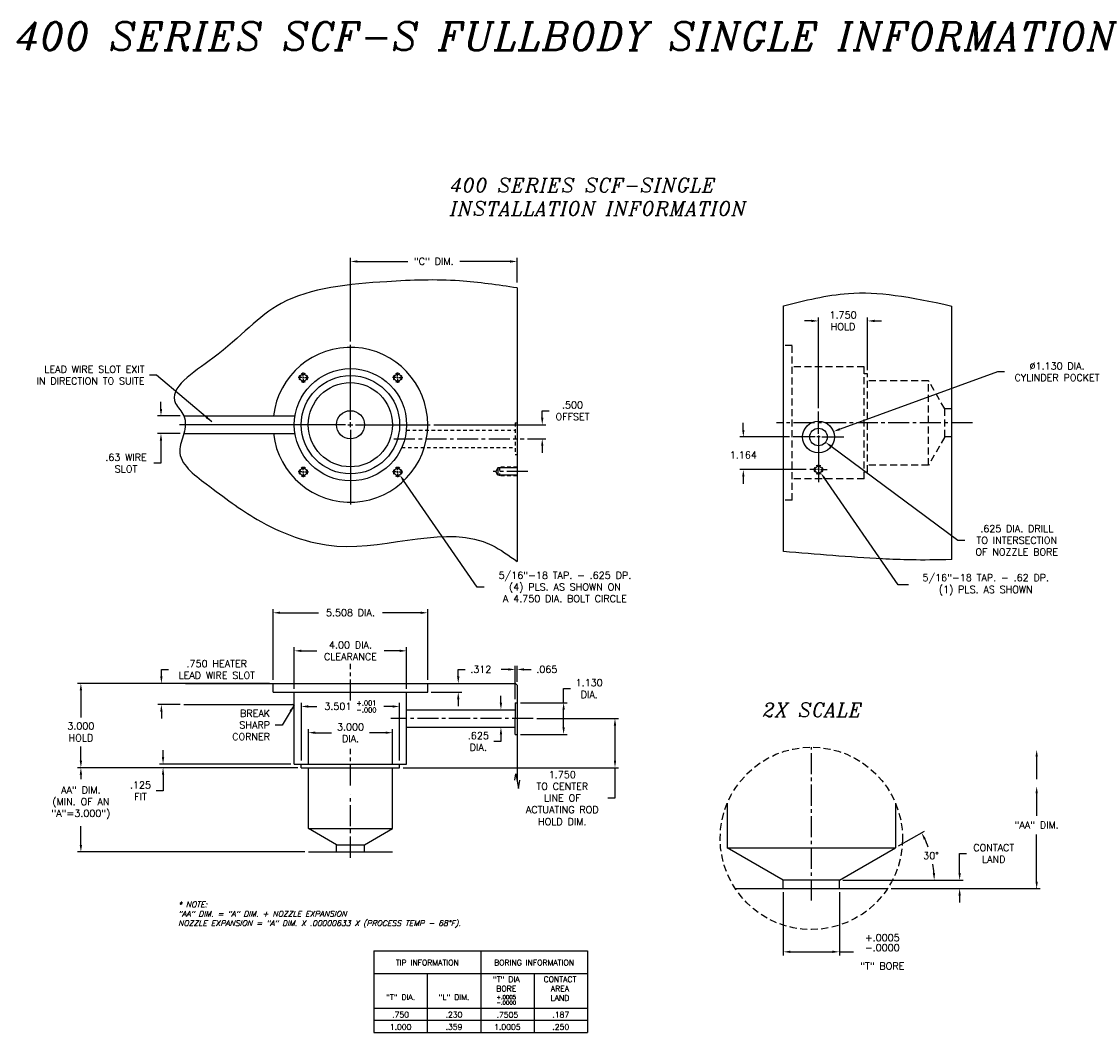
# Model space of a CAD drawing. Extents: x -52 to 58, y 60 to 96.
# Tile 2 of 3: x -22 to 16, y 60 to 96. Entities that reach past the tile are written whole.
import ezdxf
from ezdxf.enums import TextEntityAlignment as Align

# ---------------------------------------------------------------- set-up
doc = ezdxf.new("R2010")
doc.units = 0
doc.header["$MEASUREMENT"] = 0
for name, pattern in [('CENTER2', [1.125, 0.75, -0.125, 0.125, -0.125]), ('HIDDEN', [0.375, 0.25, -0.125]), ('HIDDEN2', [0.1875, 0.125, -0.0625])]:
    doc.linetypes.add(name, pattern=pattern)
doc.layers.get('DEFPOINTS').update_dxf_attribs({"linetype": 'CONTINUOUS'})
for name, color, linetype in [('BORE_HIDDEN', 1, 'HIDDEN'), ('DIM_HIDDEN', 4, 'HIDDEN'), ('DIMENSIONS', 4, 'CONTINUOUS'), ('DSCV_BORE_CENTER', 22, 'CENTER2'), ('DSCV_BORE_SOLID', 1, 'CONTINUOUS'), ('INFO_BOX_SOLID', 7, 'CONTINUOUS'), ('INFO_BOX_TEXT', 4, 'CONTINUOUS'), ('NP_SHAPE_SOLID', 6, 'CONTINUOUS'), ('SCV200_BORE_CENTER', 22, 'CENTER2'), ('SCV200_BORE_HIDDEN', 10, 'HIDDEN2'), ('SCV200_BORE_SOLID', 1, 'CONTINUOUS'), ('SCV200_BORE_TAPS_SOLID', 1, 'CONTINUOUS'), ('SCV400_BORE_SOLID', 1, 'CONTINUOUS'), ('SCV_BORE_CENTER', 22, 'CENTER2'), ('SCV_BORE_SOLID', 1, 'CONTINUOUS'), ('TAP', 1, 'CONTINUOUS'), ('TAP_HIDDEN', 1, 'HIDDEN2')]:
    doc.layers.add(name, color=color, linetype=linetype)
doc.styles.add('ITALIC', font='italic.shx')
doc.styles.add('ROMANS', font='romans.shx')
doc.dimstyles.new('CATALOG', dxfattribs={"dimscale": 2, "dimtxt": 0.125, "dimasz": 0.125, "dimexe": 0.0625, "dimexo": 0.0625, "dimgap": 0.09, "dimtad": 0, "dimtih": 1, "dimtoh": 1, "dimdec": 3, "dimzin": 4, "dimdsep": 46, "dimtxsty": 'ROMANS', "dimcen": 0, "dimclrd": 256, "dimclre": 256, "dimclrt": 256, "dimadec": 0, "dimazin": 0, "dimtfac": 0.7, "dimtdec": 3, "dimtofl": 0, "dimtmove": 0, "dimatfit": 3, "dimfxl": 0, "dimtolj": 1, "dimtzin": 4, "dimlwd": -1, "dimlwe": -1, "dimarcsym": 0})
doc.dimstyles.new('CATALOG_2XSCALE', dxfattribs={"dimscale": 2, "dimtxt": 0.125, "dimasz": 0.125, "dimexe": 0.0625, "dimexo": 0.0625, "dimgap": 0.09, "dimtad": 0, "dimtih": 1, "dimtoh": 1, "dimdec": 3, "dimlfac": 0.5, "dimzin": 4, "dimdsep": 46, "dimtxsty": 'ROMANS', "dimcen": 0, "dimclrd": 256, "dimclre": 256, "dimclrt": 256, "dimadec": 0, "dimazin": 0, "dimtfac": 0.7, "dimtdec": 3, "dimtofl": 0, "dimtmove": 0, "dimatfit": 3, "dimfxl": 0, "dimtolj": 1, "dimtzin": 4, "dimlwd": -1, "dimlwe": -1, "dimarcsym": 0})

# ---------------------------------------------------------------- blocks, each defined once
blk = doc.blocks.new('*D7')
at = {"layer": 'DEFPOINTS', "color": 0}
for p in [(6.924, 65.868), (8.638, 65.568), (11.205, 65.568)]:
    blk.add_point(p, dxfattribs=at)
at = {"layer": 'DIMENSIONS'}
for p, q in [((11.205, 66.118), (11.205, 66.816)), ((11.205, 66.816), (11.455, 66.816)), ((7.049, 65.868), (11.33, 65.868)), ((8.763, 65.568), (11.33, 65.568)), ((11.205, 65.318), (11.205, 65.068))]:
    blk.add_line(p, q, dxfattribs=at)
for points in [[(11.163, 66.118), (11.246, 66.118), (11.205, 65.868)], [(11.163, 65.318), (11.246, 65.318), (11.205, 65.568)]]:
    blk.add_solid(points, dxfattribs=at)
at = {"layer": 'DIMENSIONS', "insert": (12.42, 66.816), "char_height": 0.25, "attachment_point": 5, "style": 'ROMANS'}
blk.add_mtext('\\A1;CONTACT\\PLAND', dxfattribs=at)
blk = doc.blocks.new('*D9')
at = {"layer": 'DEFPOINTS', "color": 0}
for p in [(8.924, 67.023), (10.249, 66.454), (4.423, 65.868), (6.924, 65.868), (6.924, 65.868)]:
    blk.add_point(p, dxfattribs=at)
at = {"layer": 'DIMENSIONS'}
for p, q in [((9.032, 67.085), (9.956, 67.618)), ((7.049, 65.868), (10.425, 65.868))]:
    blk.add_line(p, q, dxfattribs=at)
for start, end in [(20.4362, 25.7536), (4.2446, 9.6973)]:
    blk.add_arc((6.924, 65.868), 3.375, start, end, dxfattribs=at)
for points in [[(9.928, 67.315), (10.001, 67.354), (9.848, 67.556)], [(10.332, 66.12), (10.249, 66.117), (10.3, 65.868)]]:
    blk.add_solid(points, dxfattribs=at)
at = {"layer": 'DIMENSIONS', "insert": (10.185, 66.742), "char_height": 0.25, "attachment_point": 5, "style": 'ROMANS'}
blk.add_mtext('\\A1;30° ', dxfattribs=at)
blk = doc.blocks.new('*D8')
at = {"layer": 'DEFPOINTS', "color": 0}
for p in [(4.923, 65.568), (6.924, 65.568), (6.924, 63.314)]:
    blk.add_point(p, dxfattribs=at)
at = {"layer": 'DIMENSIONS'}
for p, q in [((4.923, 65.443), (4.923, 63.189)), ((6.924, 65.443), (6.924, 63.189)), ((5.173, 63.314), (6.674, 63.314)), ((6.924, 63.314), (7.424, 63.314))]:
    blk.add_line(p, q, dxfattribs=at)
for points in [[(5.173, 63.356), (5.173, 63.273), (4.923, 63.314)], [(6.674, 63.356), (6.674, 63.273), (6.924, 63.314)]]:
    blk.add_solid(points, dxfattribs=at)
at = {"layer": 'DIMENSIONS', "insert": (8.45, 63.314), "char_height": 0.25, "attachment_point": 5, "style": 'ROMANS'}
blk.add_mtext('\\A1;\\C4;\\S+.0005^ -.0000;\\P\\H0.25;"T" BORE', dxfattribs=at)
blk = doc.blocks.new('*D26')
at = {"layer": 'DEFPOINTS', "color": 0}
for p in [(-8.746, 72.055), (-12.247, 70), (-8.746, 70)]:
    blk.add_point(p, dxfattribs=at)
at = {"layer": 'DIMENSIONS'}
for p, q in [((-12.247, 70.125), (-12.247, 72.18)), ((-8.746, 70.125), (-8.746, 72.18)), ((-11.997, 72.055), (-11.69, 72.055)), ((-8.996, 72.055), (-9.303, 72.055))]:
    blk.add_line(p, q, dxfattribs=at)
for points in [[(-11.997, 72.097), (-11.997, 72.013), (-12.247, 72.055)], [(-8.996, 72.097), (-8.996, 72.013), (-8.746, 72.055)]]:
    blk.add_solid(points, dxfattribs=at)
at = {"layer": 'DIMENSIONS', "insert": (-10.497, 72.055), "char_height": 0.25, "attachment_point": 5, "style": 'ROMANS'}
blk.add_mtext('\\A1;\\A1;3.501 {\\H0.7x;\\S+.001^ -.000;}', dxfattribs=at)
blk = doc.blocks.new('*D27')
at = {"layer": 'DEFPOINTS', "color": 0}
for p in [(-8.997, 71.121), (-11.997, 69.875), (-8.997, 69.875)]:
    blk.add_point(p, dxfattribs=at)
at = {"layer": 'DIMENSIONS'}
for p, q in [((-11.997, 70), (-11.997, 71.246)), ((-11.747, 71.121), (-11.174, 71.121)), ((-9.247, 71.121), (-9.814, 71.121)), ((-8.997, 70), (-8.997, 71.246))]:
    blk.add_line(p, q, dxfattribs=at)
for points in [[(-11.747, 71.163), (-11.747, 71.079), (-11.997, 71.121)], [(-9.247, 71.163), (-9.247, 71.079), (-8.997, 71.121)]]:
    blk.add_solid(points, dxfattribs=at)
at = {"layer": 'DIMENSIONS', "insert": (-10.494, 71.121), "char_height": 0.25, "attachment_point": 5, "style": 'ROMANS'}
blk.add_mtext('\\A1;3.000 \\PDIA.', dxfattribs=at)
blk = doc.blocks.new('*D34')
at = {"layer": 'DEFPOINTS', "color": 0}
for p in [(6.177, 85.79), (7.927, 83.907), (6.177, 82.561)]:
    blk.add_point(p, dxfattribs=at)
at = {"layer": 'DIMENSIONS'}
for p, q in [((5.927, 85.79), (5.677, 85.79)), ((6.177, 82.686), (6.177, 85.915)), ((7.927, 84.032), (7.927, 85.915)), ((8.177, 85.79), (8.427, 85.79))]:
    blk.add_line(p, q, dxfattribs=at)
for points in [[(5.927, 85.832), (5.927, 85.748), (6.177, 85.79)], [(8.177, 85.832), (8.177, 85.748), (7.927, 85.79)]]:
    blk.add_solid(points, dxfattribs=at)
at = {"layer": 'DIMENSIONS', "insert": (7.052, 85.79), "char_height": 0.25, "attachment_point": 5, "style": 'ROMANS'}
blk.add_mtext('\\A1;1.750 \\PHOLD', dxfattribs=at)
blk = doc.blocks.new('*D35')
at = {"layer": 'DEFPOINTS', "color": 0}
for p in [(6.708, 81.849), (5.646, 81.463)]:
    blk.add_point(p, dxfattribs=at)
at = {"layer": 'DIMENSIONS'}
for p, q in [((12.555, 83.975), (6.943, 81.935)), ((12.805, 83.975), (12.555, 83.975))]:
    blk.add_line(p, q, dxfattribs=at)
blk.add_solid([(6.929, 81.974), (6.957, 81.896), (6.708, 81.849)], dxfattribs=at)
at = {"layer": 'DIMENSIONS', "insert": (14.676, 83.975), "char_height": 0.25, "attachment_point": 5, "style": 'ROMANS'}
blk.add_mtext('\\A1;∅1.130 DIA.\\PCYLINDER POCKET', dxfattribs=at)
blk = doc.blocks.new('*D39')
at = {"layer": 'DEFPOINTS', "color": 0}
for p in [(6.177, 80.492), (6.248, 80.39)]:
    blk.add_point(p, dxfattribs=at)
at = {"layer": 'DIMENSIONS'}
for p, q in [((9.017, 76.389), (6.391, 80.184)), ((9.386, 76.389), (9.017, 76.389))]:
    blk.add_line(p, q, dxfattribs=at)
blk.add_solid([(6.425, 80.208), (6.356, 80.16), (6.248, 80.39)], dxfattribs=at)
at = {"layer": 'DIMENSIONS', "insert": (12.137, 76.389), "char_height": 0.25, "attachment_point": 5, "style": 'ROMANS'}
blk.add_mtext('\\A1;5/16"-18 TAP. - .62 DP.\\P(1) PLS. AS SHOWN', dxfattribs=at)
blk = doc.blocks.new('*D42')
at = {"layer": 'DEFPOINTS', "color": 0}
for p in [(6.177, 81.656), (6.428, 81.47)]:
    blk.add_point(p, dxfattribs=at)
at = {"layer": 'DIMENSIONS'}
for p, q in [((11.144, 77.972), (6.629, 81.321)), ((11.394, 77.972), (11.144, 77.972))]:
    blk.add_line(p, q, dxfattribs=at)
blk.add_solid([(6.654, 81.355), (6.604, 81.288), (6.428, 81.47)], dxfattribs=at)
at = {"layer": 'DIMENSIONS', "insert": (13.241, 77.972), "char_height": 0.25, "attachment_point": 5, "style": 'ROMANS'}
blk.add_mtext('\\A1;.625 DIA. DRILL\\PTO INTERSECTION\\POF NOZZLE BORE', dxfattribs=at)
blk = doc.blocks.new('*D10')
at = {"layer": 'DEFPOINTS', "color": 0}
for p in [(-7.653, 82.091), (-3.665, 82.091), (-4.309, 81.591)]:
    blk.add_point(p, dxfattribs=at)
at = {"layer": 'DIMENSIONS'}
for p, q in [((-3.665, 82.341), (-3.665, 82.591)), ((-3.665, 82.591), (-3.415, 82.591)), ((-7.528, 82.091), (-3.54, 82.091)), ((-4.184, 81.591), (-3.54, 81.591)), ((-3.665, 81.341), (-3.665, 81.091))]:
    blk.add_line(p, q, dxfattribs=at)
for points in [[(-3.706, 82.341), (-3.623, 82.341), (-3.665, 82.091)], [(-3.706, 81.341), (-3.623, 81.341), (-3.665, 81.591)]]:
    blk.add_solid(points, dxfattribs=at)
at = {"layer": 'DIMENSIONS', "insert": (-2.586, 82.591), "char_height": 0.25, "attachment_point": 5, "style": 'ROMANS'}
blk.add_mtext('\\A1;.500 \\POFFSET', dxfattribs=at)
blk = doc.blocks.new('*D11')
at = {"layer": 'DEFPOINTS', "color": 0}
for p in [(-4.559, 87.908), (-4.559, 87.029), (-10.497, 84.935)]:
    blk.add_point(p, dxfattribs=at)
at = {"layer": 'DIMENSIONS'}
for p, q in [((-10.497, 85.06), (-10.497, 88.033)), ((-10.247, 87.908), (-8.452, 87.908)), ((-4.809, 87.908), (-6.604, 87.908)), ((-4.559, 87.154), (-4.559, 88.033))]:
    blk.add_line(p, q, dxfattribs=at)
for points in [[(-10.247, 87.95), (-10.247, 87.867), (-10.497, 87.908)], [(-4.809, 87.95), (-4.809, 87.867), (-4.559, 87.908)]]:
    blk.add_solid(points, dxfattribs=at)
at = {"layer": 'DIMENSIONS', "insert": (-7.528, 87.908), "char_height": 0.25, "attachment_point": 5, "style": 'ROMANS'}
blk.add_mtext('\\A1;"C" DIM.', dxfattribs=at)
blk = doc.blocks.new('*D12')
at = {"layer": 'DEFPOINTS', "color": 0}
for p in [(-8.817, 80.412), (-8.746, 80.309)]:
    blk.add_point(p, dxfattribs=at)
at = {"layer": 'DIMENSIONS'}
for p, q in [((-5.978, 76.309), (-8.604, 80.104)), ((-5.728, 76.309), (-5.978, 76.309))]:
    blk.add_line(p, q, dxfattribs=at)
blk.add_solid([(-8.57, 80.127), (-8.638, 80.08), (-8.746, 80.309)], dxfattribs=at)
at = {"layer": 'DIMENSIONS', "insert": (-2.857, 76.309), "char_height": 0.25, "attachment_point": 5, "style": 'ROMANS'}
blk.add_mtext('\\A1;5/16"-18 TAP. - .625 DP.\\P(4) PLS. AS SHOWN ON\\PA 4.750 DIA. BOLT CIRCLE', dxfattribs=at)
blk = doc.blocks.new('*D13')
at = {"layer": 'DEFPOINTS', "color": 0}
for p in [(-4.559, 72.19), (-4.559, 71.06), (-2.903, 71.06)]:
    blk.add_point(p, dxfattribs=at)
at = {"layer": 'DIMENSIONS'}
for p, q in [((-2.903, 72.19), (-2.903, 72.69)), ((-2.903, 72.69), (-2.653, 72.69)), ((-4.434, 72.19), (-2.778, 72.19)), ((-2.903, 71.31), (-2.903, 71.94)), ((-4.434, 71.06), (-2.778, 71.06))]:
    blk.add_line(p, q, dxfattribs=at)
for points in [[(-2.945, 71.94), (-2.862, 71.94), (-2.903, 72.19)], [(-2.945, 71.31), (-2.862, 71.31), (-2.903, 71.06)]]:
    blk.add_solid(points, dxfattribs=at)
at = {"layer": 'DIMENSIONS', "insert": (-1.991, 72.69), "char_height": 0.25, "attachment_point": 5, "style": 'ROMANS'}
blk.add_mtext('\\A1;1.130 \\PDIA.', dxfattribs=at)
blk = doc.blocks.new('*D14')
at = {"layer": 'DEFPOINTS', "color": 0}
for p in [(-8.497, 74.037), (-12.497, 72.563), (-8.497, 72.563)]:
    blk.add_point(p, dxfattribs=at)
at = {"layer": 'DIMENSIONS'}
for p, q in [((-12.497, 72.688), (-12.497, 74.162)), ((-8.497, 72.688), (-8.497, 74.162)), ((-12.247, 74.037), (-11.694, 74.037)), ((-8.747, 74.037), (-9.299, 74.037))]:
    blk.add_line(p, q, dxfattribs=at)
for points in [[(-12.247, 74.079), (-12.247, 73.995), (-12.497, 74.037)], [(-8.747, 74.079), (-8.747, 73.995), (-8.497, 74.037)]]:
    blk.add_solid(points, dxfattribs=at)
at = {"layer": 'DIMENSIONS', "insert": (-10.497, 74.037), "char_height": 0.25, "attachment_point": 5, "style": 'ROMANS'}
blk.add_mtext('\\A1;4.00 DIA.\\PCLEARANCE', dxfattribs=at)
blk = doc.blocks.new('*D15')
at = {"layer": 'DEFPOINTS', "color": 0}
for p in [(-5.92, 71.937), (-5.136, 71.937), (-5.92, 71.312)]:
    blk.add_point(p, dxfattribs=at)
at = {"layer": 'DIMENSIONS'}
for p, q in [((-5.136, 72.187), (-5.136, 72.437)), ((-5.795, 71.937), (-5.011, 71.937)), ((-5.795, 71.312), (-5.011, 71.312)), ((-5.136, 71.062), (-5.136, 70.812)), ((-5.136, 70.812), (-5.386, 70.812))]:
    blk.add_line(p, q, dxfattribs=at)
for points in [[(-5.178, 72.187), (-5.095, 72.187), (-5.136, 71.937)], [(-5.178, 71.062), (-5.095, 71.062), (-5.136, 71.312)]]:
    blk.add_solid(points, dxfattribs=at)
at = {"layer": 'DIMENSIONS', "insert": (-5.941, 70.812), "char_height": 0.25, "attachment_point": 5, "style": 'ROMANS'}
blk.add_mtext('\\A1;.625 \\PDIA.', dxfattribs=at)
blk = doc.blocks.new('*D16')
at = {"layer": 'DEFPOINTS', "color": 0}
for p in [(-7.745, 72.563), (-7.743, 72.875), (-6.657, 72.875)]:
    blk.add_point(p, dxfattribs=at)
at = {"layer": 'DIMENSIONS'}
for p, q in [((-6.657, 73.125), (-6.657, 73.375)), ((-6.657, 73.375), (-6.407, 73.375)), ((-7.62, 72.563), (-6.532, 72.563)), ((-7.618, 72.875), (-6.532, 72.875)), ((-6.657, 72.313), (-6.657, 72.063))]:
    blk.add_line(p, q, dxfattribs=at)
for points in [[(-6.698, 73.125), (-6.615, 73.125), (-6.657, 72.875)], [(-6.698, 72.313), (-6.615, 72.313), (-6.657, 72.563)]]:
    blk.add_solid(points, dxfattribs=at)
at = {"layer": 'DIMENSIONS', "insert": (-5.852, 73.375), "char_height": 0.25, "attachment_point": 5, "style": 'ROMANS'}
blk.add_mtext('\\A1;.312 ', dxfattribs=at)
blk = doc.blocks.new('*D17')
at = {"layer": 'DEFPOINTS', "color": 0}
for p in [(-4.559, 73.374), (-4.559, 72.812), (-4.624, 72.19)]:
    blk.add_point(p, dxfattribs=at)
at = {"layer": 'DIMENSIONS'}
for p, q in [((-4.874, 73.374), (-5.124, 73.374)), ((-4.624, 72.315), (-4.624, 73.499)), ((-4.559, 72.937), (-4.559, 73.499)), ((-4.309, 73.374), (-4.059, 73.374))]:
    blk.add_line(p, q, dxfattribs=at)
for points in [[(-4.874, 73.416), (-4.874, 73.332), (-4.624, 73.374)], [(-4.309, 73.416), (-4.309, 73.332), (-4.559, 73.374)]]:
    blk.add_solid(points, dxfattribs=at)
at = {"layer": 'DIMENSIONS', "insert": (-3.504, 73.374), "char_height": 0.25, "attachment_point": 5, "style": 'ROMANS'}
blk.add_mtext('\\A1;.065 ', dxfattribs=at)
blk = doc.blocks.new('*D18')
at = {"layer": 'DEFPOINTS', "color": 0}
for p in [(-7.745, 75.393), (-13.253, 72.875), (-7.745, 72.875)]:
    blk.add_point(p, dxfattribs=at)
at = {"layer": 'DIMENSIONS'}
for p, q in [((-13.253, 73), (-13.253, 75.518)), ((-13.003, 75.393), (-11.638, 75.393)), ((-7.995, 75.393), (-9.361, 75.393)), ((-7.745, 73), (-7.745, 75.518))]:
    blk.add_line(p, q, dxfattribs=at)
for points in [[(-13.003, 75.435), (-13.003, 75.352), (-13.253, 75.393)], [(-7.995, 75.435), (-7.995, 75.352), (-7.745, 75.393)]]:
    blk.add_solid(points, dxfattribs=at)
at = {"layer": 'DIMENSIONS', "insert": (-10.499, 75.393), "char_height": 0.25, "attachment_point": 5, "style": 'ROMANS'}
blk.add_mtext('\\A1;5.508 DIA.', dxfattribs=at)
blk = doc.blocks.new('*D19')
at = {"layer": 'DEFPOINTS', "color": 0}
for p in [(-16.372, 72.875), (-17.233, 72.125), (-16.434, 72.125)]:
    blk.add_point(p, dxfattribs=at)
at = {"layer": 'DIMENSIONS'}
for p, q in [((-17.233, 73.125), (-17.233, 73.375)), ((-17.233, 73.375), (-16.983, 73.375)), ((-16.497, 72.875), (-17.358, 72.875)), ((-16.559, 72.125), (-17.358, 72.125)), ((-17.233, 71.875), (-17.233, 71.625))]:
    blk.add_line(p, q, dxfattribs=at)
for points in [[(-17.274, 73.125), (-17.191, 73.125), (-17.233, 72.875)], [(-17.274, 71.875), (-17.191, 71.875), (-17.233, 72.125)]]:
    blk.add_solid(points, dxfattribs=at)
at = {"layer": 'DIMENSIONS', "insert": (-15.261, 73.375), "char_height": 0.25, "attachment_point": 5, "style": 'ROMANS'}
blk.add_mtext('\\A1;.750 HEATER\\PLEAD WIRE SLOT', dxfattribs=at)
blk = doc.blocks.new('*D20')
at = {"layer": 'DEFPOINTS', "color": 0}
for p in [(-13.262, 72.875), (-20.1, 69.875), (-12.247, 69.875)]:
    blk.add_point(p, dxfattribs=at)
at = {"layer": 'DIMENSIONS'}
for p, q in [((-13.387, 72.875), (-20.225, 72.875)), ((-20.1, 72.625), (-20.1, 71.659)), ((-20.1, 70.125), (-20.1, 70.632)), ((-12.372, 69.875), (-20.225, 69.875))]:
    blk.add_line(p, q, dxfattribs=at)
for points in [[(-20.142, 72.625), (-20.059, 72.625), (-20.1, 72.875)], [(-20.142, 70.125), (-20.059, 70.125), (-20.1, 69.875)]]:
    blk.add_solid(points, dxfattribs=at)
at = {"layer": 'DIMENSIONS', "insert": (-20.1, 71.146), "char_height": 0.25, "attachment_point": 5, "style": 'ROMANS'}
blk.add_mtext('\\A1;3.000 \\PHOLD', dxfattribs=at)
blk = doc.blocks.new('*D21')
at = {"layer": 'DEFPOINTS', "color": 0}
for p in [(-17.173, 70), (-12.497, 70), (-12.247, 69.875)]:
    blk.add_point(p, dxfattribs=at)
at = {"layer": 'DIMENSIONS'}
for p, q in [((-17.173, 70.25), (-17.173, 70.5)), ((-12.622, 70), (-17.298, 70)), ((-12.372, 69.875), (-17.298, 69.875)), ((-17.173, 69.625), (-17.173, 69.048)), ((-17.173, 69.048), (-17.423, 69.048))]:
    blk.add_line(p, q, dxfattribs=at)
for points in [[(-17.215, 70.25), (-17.132, 70.25), (-17.173, 70)], [(-17.215, 69.625), (-17.132, 69.625), (-17.173, 69.875)]]:
    blk.add_solid(points, dxfattribs=at)
at = {"layer": 'DIMENSIONS', "insert": (-17.978, 69.048), "char_height": 0.25, "attachment_point": 5, "style": 'ROMANS'}
blk.add_mtext('\\A1;.125 \\PFIT', dxfattribs=at)
blk = doc.blocks.new('*D22')
at = {"layer": 'DEFPOINTS', "color": 0}
for p in [(-20.1, 69.875), (-12.247, 69.875), (-11.997, 66.875)]:
    blk.add_point(p, dxfattribs=at)
at = {"layer": 'DIMENSIONS'}
for p, q in [((-12.372, 69.875), (-20.225, 69.875)), ((-20.1, 69.625), (-20.1, 69.46)), ((-20.1, 67.125), (-20.1, 67.79)), ((-12.122, 66.875), (-20.225, 66.875))]:
    blk.add_line(p, q, dxfattribs=at)
for points in [[(-20.142, 69.625), (-20.059, 69.625), (-20.1, 69.875)], [(-20.142, 67.125), (-20.059, 67.125), (-20.1, 66.875)]]:
    blk.add_solid(points, dxfattribs=at)
at = {"layer": 'DIMENSIONS', "insert": (-20.1, 68.625), "char_height": 0.25, "attachment_point": 5, "style": 'ROMANS'}
blk.add_mtext('\\A1;AA" DIM.\\P(MIN. OF AN\\P"A"=3.000")', dxfattribs=at)
blk = doc.blocks.new('*D23')
at = {"layer": 'DEFPOINTS', "color": 0}
for p in [(-3.987, 71.625), (-8.746, 69.875), (-1.073, 69.875)]:
    blk.add_point(p, dxfattribs=at)
at = {"layer": 'DIMENSIONS'}
for p, q in [((-3.862, 71.625), (-0.948, 71.625)), ((-1.073, 71.375), (-1.073, 70.125)), ((-8.621, 69.875), (-0.948, 69.875)), ((-1.073, 69.875), (-1.073, 68.79)), ((-1.073, 68.79), (-1.323, 68.79))]:
    blk.add_line(p, q, dxfattribs=at)
for points in [[(-1.115, 71.375), (-1.032, 71.375), (-1.073, 71.625)], [(-1.115, 70.125), (-1.032, 70.125), (-1.073, 69.875)]]:
    blk.add_solid(points, dxfattribs=at)
at = {"layer": 'DIMENSIONS', "insert": (-2.95, 68.79), "char_height": 0.25, "attachment_point": 5, "style": 'ROMANS'}
blk.add_mtext('\\A1;1.750 \\PTO CENTER\\PLINE OF\\PACTUATING ROD\\PHOLD DIM.', dxfattribs=at)
blk = doc.blocks.new('*D24')
at = {"layer": 'DEFPOINTS', "color": 0}
for p in [(-16.434, 82.406), (-17.247, 81.776), (-16.434, 81.776)]:
    blk.add_point(p, dxfattribs=at)
at = {"layer": 'DIMENSIONS'}
for p, q in [((-17.247, 82.656), (-17.247, 82.906)), ((-16.559, 82.406), (-17.372, 82.406)), ((-16.559, 81.776), (-17.372, 81.776)), ((-17.247, 81.526), (-17.247, 80.718)), ((-17.247, 80.718), (-17.497, 80.718))]:
    blk.add_line(p, q, dxfattribs=at)
for points in [[(-17.289, 82.656), (-17.205, 82.656), (-17.247, 82.406)], [(-17.289, 81.526), (-17.205, 81.526), (-17.247, 81.776)]]:
    blk.add_solid(points, dxfattribs=at)
at = {"layer": 'DIMENSIONS', "insert": (-18.492, 80.718), "char_height": 0.25, "attachment_point": 5, "style": 'ROMANS'}
blk.add_mtext('\\A1;.63 WIRE\\PSLOT', dxfattribs=at)
blk = doc.blocks.new('*D25')
at = {"layer": 'DEFPOINTS', "color": 0}
for p in [(3.499, 81.656), (5.273, 81.656), (5.865, 80.492)]:
    blk.add_point(p, dxfattribs=at)
at = {"layer": 'DIMENSIONS'}
for p, q in [((3.499, 81.906), (3.499, 82.156)), ((5.148, 81.656), (3.374, 81.656)), ((5.74, 80.492), (3.374, 80.492)), ((3.499, 80.242), (3.499, 79.992))]:
    blk.add_line(p, q, dxfattribs=at)
for points in [[(3.457, 81.906), (3.54, 81.906), (3.499, 81.656)], [(3.457, 80.242), (3.54, 80.242), (3.499, 80.492)]]:
    blk.add_solid(points, dxfattribs=at)
at = {"layer": 'DIMENSIONS', "insert": (3.499, 81.015), "char_height": 0.25, "attachment_point": 5, "style": 'ROMANS'}
blk.add_mtext('\\A1;1.164 ', dxfattribs=at)

msp = doc.modelspace()

# ---------------------------------------------------------------- linework, layer by layer
at = {"layer": 'BORE_HIDDEN'}
for p, q in [((5.23925, 84.91043), (4.92725, 84.91043)), ((5.23925, 79.40243), (5.23925, 84.91043)), ((7.80225, 84.1593), (5.23925, 84.1593)), ((7.80225, 80.1593), (7.80225, 84.1593)), ((7.92725, 83.90693), (7.80225, 83.90693)), ((7.92725, 80.40593), (7.92725, 83.90693)), ((10.10005, 83.65643), (7.92725, 83.65643)), ((10.10004, 80.65643), (10.10005, 83.65643)), ((10.67725, 82.65668), (10.10005, 83.65643)), ((10.67725, 81.65618), (10.67725, 82.65668)), ((10.92725, 82.65668), (10.67725, 82.65668)), ((10.67725, 81.65618), (10.10004, 80.65643)), ((10.92725, 81.65618), (10.67725, 81.65618)), ((10.10004, 80.65643), (7.92725, 80.65643)), ((7.92725, 80.40593), (7.80225, 80.40593)), ((7.80225, 80.1593), (5.23925, 80.1593)), ((5.23925, 79.40243), (4.92725, 79.40243))]:
    msp.add_line(p, q, dxfattribs=at)
at = {"layer": 'DEFPOINTS'}
msp.add_point((8.63843, 65.56827), dxfattribs=at)
at = {"layer": 'DIM_HIDDEN'}
msp.add_circle((5.92398, 67.35551), 3.25, dxfattribs=at)
at = {"layer": 'DIMENSIONS'}
for p, q in [((-10.49661, 82.27143), (-10.49661, 84.93543)), ((-10.49661, 82.00143), (-10.49661, 82.18143)), ((-10.67661, 82.09143), (-16.58468, 82.09143)), ((-10.58661, 82.09143), (-10.40661, 82.09143)), ((-10.49661, 81.91143), (-10.49661, 79.24743)), ((-10.31661, 82.09143), (-7.65261, 82.09143)), ((13.94893, 70.26563), (13.94893, 69.46162)), ((13.94893, 68.96162), (13.94893, 68.1576)), ((13.94893, 65.81827), (13.94893, 67.49998)), ((8.76343, 65.56827), (14.07393, 65.56827))]:
    msp.add_line(p, q, dxfattribs=at)
msp.add_point((13.94893, 65.56827), dxfattribs=at)
for points in [[(13.90726, 70.26563), (13.9906, 70.26563), (13.94893, 70.51563)], [(13.90726, 68.96162), (13.9906, 68.96162), (13.94893, 69.21162)], [(13.90726, 65.81827), (13.9906, 65.81827), (13.94893, 65.56827)]]:
    msp.add_solid(points, dxfattribs=at)
at = {"layer": 'DSCV_BORE_CENTER'}
msp.add_line((11.6606, 82.15643), (4.67725, 82.15643), dxfattribs=at)
at = {"layer": 'DSCV_BORE_SOLID'}
for p, q in [((6.17725, 81.77043), (6.17725, 82.56093)), ((6.06325, 81.65643), (5.27275, 81.65643)), ((6.23425, 81.65643), (6.12025, 81.65643)), ((6.17725, 81.71343), (6.17725, 81.59943)), ((6.17725, 81.65643), (6.17725, 80.04294)), ((6.17725, 81.54243), (6.17725, 80.75193)), ((6.29125, 81.65643), (7.08175, 81.65643)), ((6.10611, 80.49243), (5.86525, 80.49243)), ((6.21282, 80.49243), (6.14168, 80.49243)), ((6.17725, 80.528), (6.17725, 80.45686)), ((6.17725, 80.4213), (6.17725, 80.18043)), ((6.24839, 80.49243), (6.48925, 80.49243))]:
    msp.add_line(p, q, dxfattribs=at)
for centre, radius in [((6.17725, 81.65643), 0.3125), ((6.17725, 80.49243), 0.1248)]:
    msp.add_circle(centre, radius, dxfattribs=at)
for start, end in [(149.999997, 209.999999), (60.000002, 120.000003), (329.999934, 29.999922), (240.000007, 299.999995)]:
    msp.add_arc((6.17725, 80.49243), 0.156, start, end, dxfattribs=at)
at = {"layer": 'INFO_BOX_SOLID'}
for p, q in [((-9.66188, 63.35528), (-2.05321, 63.35528)), ((-9.66188, 63.35528), (-9.66188, 60.44165)), ((-5.85753, 63.35528), (-5.85753, 60.44165)), ((-2.05321, 63.35528), (-2.05321, 60.44165)), ((-9.66188, 62.54007), (-2.05321, 62.54007)), ((-7.7597, 62.54007), (-7.7597, 60.44165)), ((-3.95541, 62.54007), (-3.95541, 60.44165)), ((-9.66188, 61.31121), (-2.05321, 61.31121)), ((-9.66188, 60.87643), (-2.05321, 60.87643)), ((-9.66188, 60.44165), (-2.05321, 60.44165))]:
    msp.add_line(p, q, dxfattribs=at)
at = {"layer": 'NP_SHAPE_SOLID'}
for p, q in [((-4.55911, 86.96643), (-4.55911, 77.21643)), ((4.92725, 77.57721), (4.92725, 86.32346)), ((10.92725, 77.28629), (10.92725, 86.32175)), ((-16.37161, 72.8748), (-4.61661, 72.8748)), ((-4.61661, 72.8748), (-4.55911, 72.8123)), ((-4.55911, 72.8123), (-4.55911, 69.39596)), ((-16.43411, 72.1248), (-12.55911, 72.1248)), ((-4.64648, 69.42803), (-4.60562, 69.65975)), ((-4.60562, 69.65975), (-4.5126, 69.13218)), ((-4.5126, 69.13218), (-4.46043, 69.42803)), ((3.20953, 65.56827), (8.63843, 65.56827))]:
    msp.add_line(p, q, dxfattribs=at)
msp.add_spline([(-4.55911, 86.96643), (-6.61031, 87.2174), (-9.19646, 87.18869), (-12.96073, 86.4135), (-15.40321, 84.46118), (-16.72501, 82.85338), (-16.43411, 82.40643), (-16.43411, 81.77643), (-16.58134, 81.15945), (-15.63309, 79.98231), (-13.82278, 78.71904), (-10.97802, 77.77159), (-5.46091, 77.8003), (-4.55911, 77.21643)], degree=3, dxfattribs=at)
for points, knots in [([(4.92725, 86.32346), (5.69331, 86.51875), (7.50537, 86.98071), (9.40069, 86.6613), (10.92725, 86.32175)], [0, 0, 0, 0, 2.3557209, 5.57224888, 5.57224888, 5.57224888, 5.57224888]), ([(10.92725, 77.28629), (9.77153, 77.25761), (7.92341, 77.31697), (6.09911, 77.47542), (4.92725, 77.57721)], [2.79467798, 2.79467798, 2.79467798, 2.79467798, 4.76297284, 8.29829261, 8.29829261, 8.29829261, 8.29829261])]:
    msp.add_open_spline(points, degree=3, knots=knots, dxfattribs=at)
at = {"layer": 'SCV200_BORE_CENTER'}
for p, q in [((-8.94818, 81.59143), (-4.30911, 81.59143)), ((-10.49661, 72.26189), (-10.49661, 73.5701)), ((-3.98672, 71.6248), (-9.06311, 71.6248)), ((-10.49661, 69.23659), (-10.49661, 70.5448)), ((-10.49661, 66.66748), (-10.49661, 68.91993)), ((-10.99686, 66.8748), (-10.99686, 67.1248)), ((-9.99636, 66.8748), (-9.99636, 67.1248))]:
    msp.add_line(p, q, dxfattribs=at)
at = {"layer": 'SCV200_BORE_HIDDEN'}
for p, q in [((-4.62911, 82.15643), (-4.55911, 82.15643)), ((-4.62911, 82.15643), (-4.62911, 81.02643)), ((-8.50542, 81.90393), (-4.62911, 81.90393)), ((-8.66909, 81.27893), (-4.62911, 81.27893)), ((-4.62911, 81.02643), (-4.55911, 81.02643))]:
    msp.add_line(p, q, dxfattribs=at)
at = {"layer": 'SCV200_BORE_SOLID'}
for p, q in [((-16.43411, 82.40643), (-12.46114, 82.40643)), ((-16.43411, 81.77643), (-12.46114, 81.77643)), ((-13.25349, 72.5628), (-13.25349, 72.8748)), ((-13.25349, 72.5628), (-7.74549, 72.5628)), ((-12.49661, 69.9998), (-12.49661, 72.5628)), ((-8.49661, 69.9998), (-8.49661, 72.5628)), ((-7.74549, 72.5628), (-7.74549, 72.8748)), ((-4.62411, 72.1898), (-4.55911, 72.1898)), ((-4.62411, 72.1898), (-4.62411, 71.6248)), ((-8.49661, 71.9373), (-4.62411, 71.9373)), ((-4.62411, 71.0598), (-4.62411, 71.6248)), ((-8.49661, 71.3123), (-4.62411, 71.3123)), ((-4.62411, 71.0598), (-4.55911, 71.0598)), ((-12.49661, 69.9998), (-8.49661, 69.9998)), ((-12.24711, 69.8748), (-12.24711, 69.9998)), ((-12.24711, 69.8748), (-8.74611, 69.8748)), ((-8.74611, 69.8748), (-8.74611, 69.9998)), ((-11.99711, 66.8748), (-8.99611, 66.8748)), ((-10.99686, 67.1248), (-9.99636, 67.1248))]:
    msp.add_line(p, q, dxfattribs=at)
for centre, radius in [((-10.49661, 82.09143), 2), ((-10.49661, 82.09143), 1.7505), ((-10.50053, 82.09143), 1.5), ((-10.49661, 82.09143), 0.50025), ((6.17725, 81.65643), 0.565)]:
    msp.add_circle(centre, radius, dxfattribs=at)
for centre, radius, start, end in [((-10.50053, 82.09143), 2.75791, 186.558453, 173.441547), ((-12.55911, 72.0623), 0.0625, 0, 90)]:
    msp.add_arc(centre, radius, start, end, dxfattribs=at)
at = {"layer": 'SCV200_BORE_TAPS_SOLID'}
for p, q in [((-12.23224, 83.77081), (-12.36037, 83.77081)), ((-12.20412, 83.77081), (-12.14787, 83.77081)), ((-12.17599, 83.82706), (-12.17599, 83.95518)), ((-12.17599, 83.74268), (-12.17599, 83.79893)), ((-12.17599, 83.71456), (-12.17599, 83.58643)), ((-12.11974, 83.77081), (-11.99162, 83.77081)), ((-8.87348, 83.77081), (-9.00161, 83.77081)), ((-8.84536, 83.77081), (-8.78911, 83.77081)), ((-8.81723, 83.82706), (-8.81723, 83.95518)), ((-8.81723, 83.74268), (-8.81723, 83.79893)), ((-8.81723, 83.71456), (-8.81723, 83.58643)), ((-8.76098, 83.77081), (-8.63286, 83.77081)), ((-12.17599, 80.4683), (-12.17599, 80.59643)), ((-8.81723, 80.4683), (-8.81723, 80.59643)), ((-12.23224, 80.41205), (-12.36037, 80.41205)), ((-12.20412, 80.41205), (-12.14787, 80.41205)), ((-12.17599, 80.38393), (-12.17599, 80.44018)), ((-12.17599, 80.3558), (-12.17599, 80.22768)), ((-12.11974, 80.41205), (-11.99162, 80.41205)), ((-8.87348, 80.41205), (-9.00161, 80.41205)), ((-8.84536, 80.41205), (-8.78911, 80.41205)), ((-8.81723, 80.38393), (-8.81723, 80.44018)), ((-8.81723, 80.3558), (-8.81723, 80.22768)), ((-8.76098, 80.41205), (-8.63286, 80.41205))]:
    msp.add_line(p, q, dxfattribs=at)
for centre in [(-12.17599, 83.77081), (-8.81723, 83.77081), (-12.17599, 80.41205), (-8.81723, 80.41205)]:
    msp.add_circle(centre, 0.125, dxfattribs=at)
for centre, start, end in [((-12.17599, 83.77081), 149.999997, 209.999999), ((-12.17599, 83.77081), 60.000002, 120.000003), ((-12.17599, 83.77081), 329.999934, 29.999922), ((-8.81723, 83.77081), 149.999997, 209.999999), ((-8.81723, 83.77081), 60.000002, 120.000003), ((-8.81723, 83.77081), 329.999934, 29.999922), ((-12.17599, 83.77081), 240.000007, 299.999995), ((-8.81723, 83.77081), 240.000007, 299.999995), ((-12.17599, 80.41205), 60.000002, 120.000003), ((-8.81723, 80.41205), 60.000002, 120.000003), ((-12.17599, 80.41205), 149.999997, 209.999999), ((-12.17599, 80.41205), 240.000007, 299.999995), ((-12.17599, 80.41205), 329.999934, 29.999922), ((-8.81723, 80.41205), 149.999997, 209.999999), ((-8.81723, 80.41205), 240.000007, 299.999995), ((-8.81723, 80.41205), 329.999934, 29.999922)]:
    msp.add_arc(centre, 0.15625, start, end, dxfattribs=at)
at = {"layer": 'SCV400_BORE_SOLID'}
for p, q in [((-11.99661, 67.702), (-11.99661, 69.8748)), ((-8.99661, 67.702), (-8.99661, 69.8748)), ((-11.99661, 67.702), (-8.99661, 67.702)), ((-10.99686, 67.1248), (-11.99661, 67.702)), ((-9.99636, 67.1248), (-8.99661, 67.702))]:
    msp.add_line(p, q, dxfattribs=at)
at = {"layer": 'SCV_BORE_CENTER'}
msp.add_line((5.92398, 65.14569), (5.92398, 70.60551), dxfattribs=at)
at = {"layer": 'SCV_BORE_SOLID'}
for p, q in [((2.92398, 68.60551), (2.92398, 67.02267)), ((8.92397, 68.60553), (8.92397, 67.02261)), ((4.92348, 65.86828), (2.92398, 67.02267)), ((2.92398, 67.02267), (8.92397, 67.02267)), ((6.92448, 65.86828), (8.92397, 67.02261)), ((6.92448, 65.86828), (4.92348, 65.86828)), ((4.92348, 65.56827), (4.92348, 65.86828)), ((6.92448, 65.56827), (6.92448, 65.86828))]:
    msp.add_line(p, q, dxfattribs=at)
at = {"layer": 'TAP', "linetype": 'CENTER2'}
msp.add_line((-4.17463, 80.42743), (-5.41808, 80.42743), dxfattribs=at)
at = {"layer": 'TAP'}
for p, q in [((-5.24661, 80.55793), (-5.32196, 80.42743)), ((-5.24661, 80.29693), (-5.32196, 80.42743)), ((-5.24661, 80.55793), (-5.24661, 80.29693)), ((-4.55911, 80.55793), (-5.24661, 80.55793)), ((-4.55911, 80.29693), (-5.24661, 80.29693))]:
    msp.add_line(p, q, dxfattribs=at)
at = {"layer": 'TAP_HIDDEN'}
for p, q in [((-5.18411, 80.58368), (-5.18411, 80.27118)), ((-4.55911, 80.58368), (-5.18411, 80.58368)), ((-4.55911, 80.27118), (-5.18411, 80.27118))]:
    msp.add_line(p, q, dxfattribs=at)

# ---------------------------------------------------------------- texts
at = {"layer": 'DIMENSIONS', "style": 'ITALIC'}
msp.add_text('2X SCALE', height=0.5, dxfattribs=at).set_placement((5.96665, 71.93084), align=Align.MIDDLE_CENTER)
for s, insert, char_height, width, attachment_point in [('400 SERIES SCF-S FULLBODY SINGLE INFORMATION', (-2.64595, 96.4382), 1, 48.2857, 2), ('400 SERIES SCF-SINGLE\\PINSTALLATION INFORMATION', (-6.95286, 90.87611), 0.5, 35.1429, 1), ('* NOTE:\\P"AA" DIM. = "A" DIM. + NOZZLE EXPANSION\\PNOZZLE EXPANSION = "A" DIM. X .00000633 X (PROCESS TEMP - 68°F).', (-16.6369, 64.63465), 0.2, 13.396191, 4)]:
    msp.add_mtext(s, dxfattribs=dict(at, insert=insert, char_height=char_height, width=width, attachment_point=attachment_point))
at = {"layer": 'DIMENSIONS', "char_height": 0.25, "style": 'ROMANS'}
for s, insert, attachment_point in [('LEAD WIRE SLOT EXIT\\PIN DIRECTION TO SUITE', (-17.83375, 83.85772), 6), ('BREAK\\PSHARP\\PCORNER', (-13.3597, 71.39347), 6), ('\\A1;"AA" DIM.', (13.94893, 67.82879), 5)]:
    msp.add_mtext(s, dxfattribs=dict(at, insert=insert, attachment_point=attachment_point))
at = {"layer": 'INFO_BOX_TEXT', "style": 'ROMANS'}
for s, p in [('TIP INFORMATION', (-7.7597, 62.83227)), ('BORING INFORMATION', (-3.95537, 62.83227)), ('"T" DIA.', (-8.71079, 61.5988)), ('"L" DIM.', (-6.80862, 61.5988)), ('.750', (-8.71079, 60.97314)), ('.230', (-6.80862, 60.97311)), ('.7505', (-4.90646, 60.96977)), ('.187', (-3.00431, 60.97314)), ('1.000', (-8.71079, 60.53836)), ('.359', (-6.80862, 60.53833)), ('1.0005', (-4.90646, 60.53499)), ('.250', (-3.00431, 60.53836))]:
    msp.add_text(s, height=0.2, dxfattribs=at).set_placement(p, align=Align.CENTER)
at = {"layer": 'INFO_BOX_TEXT', "char_height": 0.2, "attachment_point": 2, "style": 'ROMANS'}
for s, insert, width in [('\\A1;"T" DIA BORE\\P{\\H0.7x;\\S+.0005^ -.0000;}', (-4.94456, 62.43542), 1.1735), ('CONTACT\\PAREA\\PLAND', (-3.03288, 62.43542), 1.4555635)]:
    msp.add_mtext(s, dxfattribs=dict(at, insert=insert, width=width))

# ---------------------------------------------------------------- dimensions: what is measured, and where the dimension line sits
at = {"layer": 'DIMENSIONS'}
for base, p1, p2, text, picture, middle in [((-4.55911, 87.90827), (-10.49661, 84.93543), (-4.55911, 87.02893), '"C" DIM.', '*D11', (-7.52786, 87.90827)), ((6.17725, 85.78991), (7.92725, 83.90693), (6.17725, 82.56093), '<>\\PHOLD', '*D34', (7.05225, 85.78991)), ((-7.74549, 75.3934), (-13.25349, 72.8748), (-7.74549, 72.8748), '<>DIA.', '*D18', (-10.49949, 75.3934)), ((-8.74611, 72.05494), (-12.24711, 69.9998), (-8.74611, 69.9998), '\\A1;<>{\\H0.7x;\\S+.001^ -.000;}', '*D26', (-10.49661, 72.05494))]:
    dim = msp.add_linear_dim(base=base, p1=p1, p2=p2, text=text, dimstyle='CATALOG', override={"dimpost": ' '}, dxfattribs=at)
    dim.commit()
    dim.dimension.update_dxf_attribs({"geometry": picture, "text_midpoint": middle})
dim = msp.add_diameter_dim_2p(p1=(5.64626, 81.46336), p2=(6.70824, 81.8495), text='<>DIA.\\PCYLINDER POCKET', dimstyle='CATALOG', override={"dimpost": ' '}, dxfattribs=at)
dim.commit()
dim.dimension.update_dxf_attribs({"geometry": '*D35', "text_midpoint": (14.67572, 83.97546), "dimtype": 163})
for base, p1, p2, text, dimstyle, override, picture, middle in [((-17.24692, 81.77643), (-16.43411, 82.40643), (-16.43411, 81.77643), '<>WIRE\\PSLOT', 'CATALOG', {"dimdec": 2, "dimpost": ' '}, '*D24', (-18.49239, 80.71774)), ((-17.23259, 72.1248), (-16.37161, 72.8748), (-16.43411, 72.1248), '<>HEATER\\PLEAD WIRE SLOT', 'CATALOG', {"dimpost": ' '}, '*D19', (-15.26092, 73.3748)), ((-2.90322, 71.0598), (-4.55911, 72.1898), (-4.55911, 71.0598), '<>\\PDIA.', 'CATALOG', {"dimpost": ' '}, '*D13', (-1.99108, 72.6898)), ((-20.10036, 69.8748), (-13.26211, 72.8748), (-12.24711, 69.8748), '<>\\PHOLD', 'CATALOG', {"dimpost": ' '}, '*D20', (-20.10036, 71.14554)), ((-5.13636, 71.9373), (-5.92014, 71.3123), (-5.92014, 71.9373), '<>\\PDIA.', 'CATALOG', {"dimpost": ' '}, '*D15', (-5.94136, 70.8123)), ((-1.07344, 69.8748), (-3.98672, 71.6248), (-8.74611, 69.8748), '<>\\PTO CENTER\\PLINE OF\\PACTUATING ROD\\PHOLD DIM.', 'CATALOG', {"dimpost": ' '}, '*D23', (-2.94987, 68.78973)), ((-17.17336, 69.9998), (-12.24711, 69.8748), (-12.49661, 69.9998), '<>\\PFIT', 'CATALOG', {"dimpost": ' '}, '*D21', (-17.97836, 69.04763)), ((-20.10036, 69.8748), (-11.99711, 66.8748), (-12.24711, 69.8748), 'AA" DIM.\\P(MIN. OF AN\\P"A"=3.000")', 'CATALOG', {"dimpost": ' '}, '*D22', (-20.10036, 68.6248)), ((11.20456, 65.56827), (6.92448, 65.86828), (8.63843, 65.56827), 'CONTACT\\PLAND', 'CATALOG_2XSCALE', {"dimpost": ' '}, '*D7', (12.42027, 66.81626))]:
    dim = msp.add_linear_dim(base=base, p1=p1, p2=p2, angle=90, text=text, dimstyle=dimstyle, override=override, dxfattribs=at)
    dim.commit()
    dim.dimension.update_dxf_attribs({"geometry": picture, "text_midpoint": middle, "dimtype": 160})
dim = msp.add_linear_dim(base=(-3.66456, 82.09143), p1=(-4.30911, 81.59143), p2=(-7.65261, 82.09143), angle=90, text='<>\\POFFSET', dimstyle='CATALOG', override={"dimpost": ' '}, dxfattribs=at)
dim.commit()
dim.dimension.update_dxf_attribs({"geometry": '*D10', "text_midpoint": (-2.58575, 82.59143)})
for base, p1, p2, picture, middle in [((3.49861, 81.65643), (5.86525, 80.49243), (5.27275, 81.65643), '*D25', (3.49861, 81.01541)), ((-6.65657, 72.8748), (-7.74549, 72.5628), (-7.74261, 72.8748), '*D16', (-5.85157, 73.3748))]:
    dim = msp.add_linear_dim(base=base, p1=p1, p2=p2, angle=90, dimstyle='CATALOG', override={"dimpost": ' '}, dxfattribs=at)
    dim.commit()
    dim.dimension.update_dxf_attribs({"geometry": picture, "text_midpoint": middle, "dimtype": 160})
for center, mpoint, text, picture, middle in [((6.17725, 81.65643), (6.42824, 81.47026), '.625 DIA. DRILL\\PTO INTERSECTION\\POF NOZZLE BORE', '*D42', (13.24083, 77.97236)), ((-8.81723, 80.41205), (-8.7461, 80.30927), '5/16"-18 TAP. - .625 DP.\\P(4) PLS. AS SHOWN ON\\PA 4.750 DIA. BOLT CIRCLE', '*D12', (-2.8571, 76.30893)), ((6.17725, 80.49243), (6.24839, 80.38965), '5/16"-18 TAP. - .62 DP.\\P(1) PLS. AS SHOWN', '*D39', (12.13739, 76.38931))]:
    dim = msp.add_radius_dim(center=center, mpoint=mpoint, text=text, dimstyle='CATALOG', override={"dimpost": ' '}, dxfattribs=at)
    dim.commit()
    dim.dimension.update_dxf_attribs({"geometry": picture, "text_midpoint": middle, "dimtype": 164})
for base, p1, p2, text, dimstyle, override, picture, middle in [((-8.49661, 74.03695), (-12.49661, 72.5628), (-8.49661, 72.5628), '<>DIA.\\PCLEARANCE', 'CATALOG', {"dimdec": 2, "dimpost": ' '}, '*D14', (-10.49661, 74.03695)), ((-8.99661, 71.12107), (-11.99661, 69.8748), (-8.99661, 69.8748), '<>\\PDIA.', 'CATALOG', {"dimpost": ' '}, '*D27', (-10.49433, 71.12107)), ((6.92448, 63.31438), (4.92348, 65.56827), (6.92448, 65.56827), '\\C4;\\S+.0005^ -.0000;\\P\\H0.25;"T" BORE', 'CATALOG_2XSCALE', {"dimdec": 4, "dimpost": ' ', "dimtol": 1, "dimtp": 0.0005, "dimtdec": 4}, '*D8', (8.44972, 63.31438))]:
    dim = msp.add_linear_dim(base=base, p1=p1, p2=p2, text=text, dimstyle=dimstyle, override=override, dxfattribs=at)
    dim.commit()
    dim.dimension.update_dxf_attribs({"geometry": picture, "text_midpoint": middle, "dimtype": 160})
dim = msp.add_linear_dim(base=(-4.55911, 73.37412), p1=(-4.62411, 72.1898), p2=(-4.55911, 72.8123), dimstyle='CATALOG', override={"dimpost": ' '}, dxfattribs=at)
dim.commit()
dim.dimension.update_dxf_attribs({"geometry": '*D17', "text_midpoint": (-3.50411, 73.37412)})
dim = msp.add_angular_dim_2l(base=(10.24858, 66.45437), line1=((6.92448, 65.86828), (4.42348, 65.86828)), line2=((6.92448, 65.86828), (8.92397, 67.02261)), dimstyle='CATALOG_2XSCALE', override={"dimdec": 0, "dimpost": ' ', "dimazin": 1}, dxfattribs=at)
dim.commit()
dim.dimension.update_dxf_attribs({"geometry": '*D9', "text_midpoint": (10.18486, 66.74184)})

# ---------------------------------------------------------------- leaders
at = {"layer": 'DIMENSIONS', "annotation_type": 0, "has_hookline": 1, "hookline_direction": 1}
for points, text_width in [([(-15.43325, 82.19316), (-17.40375, 83.85772), (-17.65375, 83.85772)], 4.38095), ([(-12.5082, 72.09855), (-12.9297, 71.39347), (-13.1797, 71.39347)], 1.42857)]:
    msp.add_leader(points, dimstyle='CATALOG', dxfattribs=dict(at, text_width=text_width))

doc.saveas('drawing.dxf')
